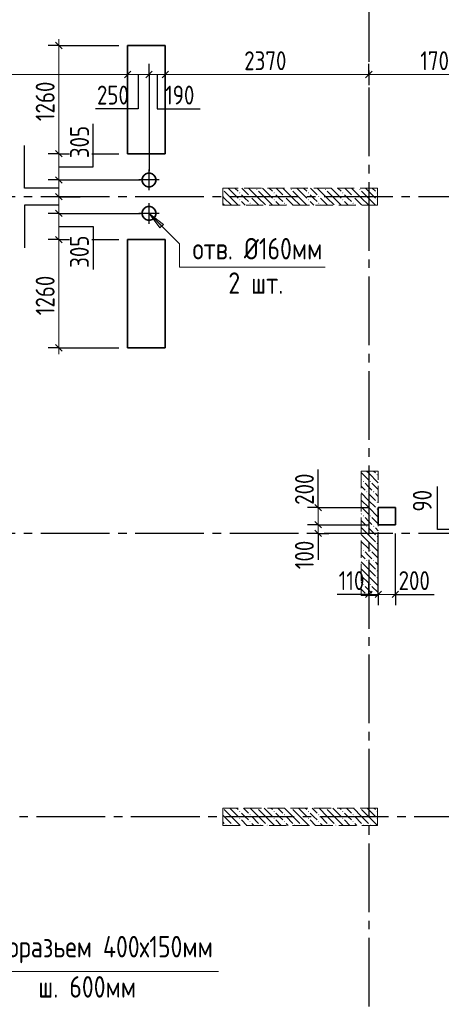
# Model space of a CAD drawing. Header units: millimetres. Extents: x 0 to 43617, y 0 to 59400.
# Tile 16 of 23: x 10557 to 15469, y 36847 to 48310. Entities that reach past the tile are written whole.
import ezdxf

# ---------------------------------------------------------------- set-up
doc = ezdxf.new("R2010")
doc.units = ezdxf.units.MM
doc.linetypes.add('______2', pattern=[270, 200, -70])
doc.linetypes.add('______5', pattern=[1100, 800, -100, 100, -100])
for name, color, linetype, lineweight in [('Standard', 7, 'Continuous', 25), ('ЖБ Перекрытие верхний уровень', 7, 'Continuous', 35), ('ЖБ Пилон', 7, 'Continuous', 35), ('Оси', 40, '______5', 18), ('Примечания', 7, 'Continuous', 25), ('Размерная выноска', 7, 'Continuous', 13)]:
    doc.layers.add(name, color=color, linetype=linetype, lineweight=lineweight)
doc.styles.add('GOST 2.304-81', font='txt')

msp = doc.modelspace()

# ---------------------------------------------------------------- hatches: boundary and pattern name
at = {"layer": 'ЖБ Пилон', "linetype": 'Continuous', "lineweight": 18, "transparency": 33554687}
for points in [[(12923.9990234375, 46336.58771640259), (12927.45361328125, 46333.1298828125), (12923.9990234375, 46329.68178046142)], [(13314.453125, 46333.1298828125), (13320.95336914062, 46339.63623046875), (13327.45361328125, 46333.1298828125), (13320.95336914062, 46326.64184570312)], [(13714.453125, 46333.1298828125), (13720.95336914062, 46339.63623046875), (13727.45361328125, 46333.1298828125), (13720.95336914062, 46326.64184570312)], [(14114.453125, 46333.1298828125), (14120.95336914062, 46339.63623046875), (14127.45361328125, 46333.1298828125), (14120.95336914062, 46326.64184570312)], [(14514.453125, 46333.1298828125), (14520.95336914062, 46339.63623046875), (14527.45361328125, 46333.1298828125), (14520.95336914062, 46326.64184570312)], [(13114.453125, 46293.1396484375), (13120.95336914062, 46299.63989257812), (13127.45361328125, 46293.1396484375), (13120.95336914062, 46286.63940429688)], [(13114.453125, 46213.14086914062), (13120.95336914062, 46219.64111328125), (13127.45361328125, 46213.14086914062), (13120.95336914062, 46206.640625)], [(13234.45434570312, 46253.13720703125), (13240.95458984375, 46259.63745117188), (13247.44873046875, 46253.13720703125), (13240.95458984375, 46246.630859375)], [(13514.453125, 46293.1396484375), (13520.95336914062, 46299.63989257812), (13527.45361328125, 46293.1396484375), (13520.95336914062, 46286.63940429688)], [(13514.453125, 46213.14086914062), (13520.95336914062, 46219.64111328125), (13527.45361328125, 46213.14086914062), (13520.95336914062, 46206.640625)], [(13634.45434570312, 46253.13720703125), (13640.95458984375, 46259.63745117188), (13647.44873046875, 46253.13720703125), (13640.95458984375, 46246.630859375)], [(13914.453125, 46293.1396484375), (13920.95336914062, 46299.63989257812), (13927.45361328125, 46293.1396484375), (13920.95336914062, 46286.63940429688)], [(13914.453125, 46213.14086914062), (13920.95336914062, 46219.64111328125), (13927.45361328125, 46213.14086914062), (13920.95336914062, 46206.640625)], [(14034.45434570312, 46253.13720703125), (14040.95458984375, 46259.63745117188), (14047.44873046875, 46253.13720703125), (14040.95458984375, 46246.630859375)], [(14314.453125, 46293.1396484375), (14320.95336914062, 46299.63989257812), (14327.45361328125, 46293.1396484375), (14320.95336914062, 46286.63940429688)], [(14314.453125, 46213.14086914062), (14320.95336914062, 46219.64111328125), (14327.45361328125, 46213.14086914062), (14320.95336914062, 46206.640625)], [(14434.45434570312, 46253.13720703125), (14440.95458984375, 46259.63745117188), (14447.44873046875, 46253.13720703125), (14440.95458984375, 46246.630859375)], [(14714.453125, 46293.1396484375), (14720.95336914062, 46299.63989257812), (14723.9990234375, 46296.59423828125), (14723.9990234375, 46289.68505859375), (14720.95336914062, 46286.63940429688)], [(14714.453125, 46213.14086914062), (14720.95336914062, 46219.64111328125), (14723.9990234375, 46216.59545898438), (14723.9990234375, 46209.68627929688), (14720.95336914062, 46206.640625)], [(13234.45434570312, 46173.13842773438), (13240.95458984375, 46179.638671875), (13247.44873046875, 46173.13842773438), (13240.95458984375, 46166.63208007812)], [(13634.45434570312, 46173.13842773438), (13640.95458984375, 46179.638671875), (13647.44873046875, 46173.13842773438), (13640.95458984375, 46166.63208007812)], [(14034.45434570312, 46173.13842773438), (14040.95458984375, 46179.638671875), (14047.44873046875, 46173.13842773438), (14040.95458984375, 46166.63208007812)], [(14434.45434570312, 46173.13842773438), (14440.95458984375, 46179.638671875), (14447.44873046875, 46173.13842773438), (14440.95458984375, 46166.63208007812)], [(14714.453125, 43013.14086914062), (14720.95336914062, 43019.64111328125), (14727.45361328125, 43013.14086914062), (14720.95336914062, 43006.640625)], [(14554.44946289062, 42933.14208984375), (14560.94970703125, 42939.63623046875), (14567.44995117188, 42933.14208984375), (14560.94970703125, 42926.64184570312)], [(14634.45434570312, 42933.14208984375), (14640.94848632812, 42939.63623046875), (14647.44873046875, 42933.14208984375), (14640.94848632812, 42926.64184570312)], [(14594.45190429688, 42813.14086914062), (14600.9521484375, 42819.64111328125), (14607.45239257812, 42813.14086914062), (14600.9521484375, 42806.640625)], [(14674.45068359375, 42813.14086914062), (14680.95092773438, 42819.64111328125), (14687.451171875, 42813.14086914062), (14680.95092773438, 42806.640625)], [(14714.453125, 42693.1396484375), (14720.95336914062, 42699.63989257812), (14727.45361328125, 42693.1396484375), (14720.95336914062, 42686.63940429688)], [(14554.44946289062, 42533.14208984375), (14560.94970703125, 42539.63623046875), (14567.44995117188, 42533.14208984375), (14560.94970703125, 42526.64184570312)], [(14634.45434570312, 42533.14208984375), (14640.94848632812, 42539.63623046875), (14647.44873046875, 42533.14208984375), (14640.94848632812, 42526.64184570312)], [(14714.453125, 42613.14086914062), (14720.95336914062, 42619.64111328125), (14727.45361328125, 42613.14086914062), (14720.95336914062, 42606.640625)], [(14594.45190429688, 42413.14086914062), (14600.9521484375, 42419.64111328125), (14607.45239257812, 42413.14086914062), (14600.9521484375, 42406.640625)], [(14674.45068359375, 42413.14086914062), (14680.95092773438, 42419.64111328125), (14687.451171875, 42413.14086914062), (14680.95092773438, 42406.640625)], [(14714.453125, 42293.1396484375), (14720.95336914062, 42299.63989257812), (14727.45361328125, 42293.1396484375), (14720.95336914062, 42286.63940429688)], [(14714.453125, 42213.14086914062), (14720.95336914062, 42219.64111328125), (14727.45361328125, 42213.14086914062), (14720.95336914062, 42206.640625)], [(14554.44946289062, 42133.14208984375), (14560.94970703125, 42139.63623046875), (14567.44995117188, 42133.14208984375), (14560.94970703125, 42126.64184570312)], [(14634.45434570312, 42133.14208984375), (14640.94848632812, 42139.63623046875), (14647.44873046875, 42133.14208984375), (14640.94848632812, 42126.64184570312)], [(14594.45190429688, 42013.14086914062), (14600.9521484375, 42019.64111328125), (14607.45239257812, 42013.14086914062), (14600.9521484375, 42006.640625)], [(14674.45068359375, 42013.14086914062), (14680.95092773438, 42019.64111328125), (14687.451171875, 42013.14086914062), (14680.95092773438, 42006.640625)], [(14714.453125, 41893.1396484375), (14720.95336914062, 41899.63989257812), (14727.45361328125, 41893.1396484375), (14720.95336914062, 41886.63940429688)], [(14554.44946289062, 41733.14208984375), (14560.94970703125, 41739.63623046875), (14567.44995117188, 41733.14208984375), (14560.94970703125, 41726.64184570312)], [(14634.45434570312, 41733.14208984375), (14640.94848632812, 41739.63623046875), (14647.44873046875, 41733.14208984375), (14640.94848632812, 41726.64184570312)], [(14714.453125, 41813.14086914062), (14720.95336914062, 41819.64111328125), (14727.45361328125, 41813.14086914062), (14720.95336914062, 41806.640625)], [(14594.45190429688, 41613.14086914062), (14600.9521484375, 41619.64111328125), (14607.45239257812, 41613.14086914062), (14600.9521484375, 41606.640625)], [(14674.45068359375, 41613.14086914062), (14680.95092773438, 41619.64111328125), (14687.451171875, 41613.14086914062), (14680.95092773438, 41606.640625)], [(12924.31030273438, 39129.99877929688), (12923.9990234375, 39129.6875), (12923.9990234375, 39129.99877929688)], [(13114.453125, 39093.1396484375), (13120.95336914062, 39099.63989257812), (13127.45361328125, 39093.1396484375), (13120.95336914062, 39086.63330078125)], [(13324.31030273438, 39129.99877929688), (13320.95336914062, 39126.64184570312), (13317.59643554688, 39129.99877929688)], [(13514.453125, 39093.1396484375), (13520.95336914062, 39099.63989257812), (13527.45361328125, 39093.1396484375), (13520.95336914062, 39086.63330078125)], [(13724.31030273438, 39129.99877929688), (13720.95336914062, 39126.64184570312), (13717.59643554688, 39129.99877929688)], [(13914.453125, 39093.1396484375), (13920.95336914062, 39099.63989257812), (13927.45361328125, 39093.1396484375), (13920.95336914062, 39086.63330078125)], [(14124.31030273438, 39129.99877929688), (14120.95336914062, 39126.64184570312), (14117.59643554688, 39129.99877929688)], [(14314.453125, 39093.1396484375), (14320.95336914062, 39099.63989257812), (14327.45361328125, 39093.1396484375), (14320.95336914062, 39086.63330078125)], [(14524.31030273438, 39129.99877929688), (14520.95336914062, 39126.64184570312), (14517.59643554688, 39129.99877929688)], [(14714.453125, 39093.1396484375), (14720.95336914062, 39099.63989257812), (14723.9990234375, 39096.59423828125), (14723.9990234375, 39089.68181484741), (14720.95336914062, 39086.63330078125)], [(13114.453125, 39013.14086914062), (13120.95336914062, 39019.64111328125), (13127.45361328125, 39013.14086914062), (13120.95336914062, 39006.640625)], [(13234.45434570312, 39053.13110351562), (13240.95458984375, 39059.63745117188), (13247.44873046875, 39053.13110351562), (13240.95458984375, 39046.64306640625)], [(13234.45434570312, 38973.13842773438), (13240.95458984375, 38979.638671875), (13247.44873046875, 38973.13842773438), (13240.95458984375, 38966.63208007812)], [(13514.453125, 39013.14086914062), (13520.95336914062, 39019.64111328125), (13527.45361328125, 39013.14086914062), (13520.95336914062, 39006.640625)], [(13634.45434570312, 39053.13110351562), (13640.95458984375, 39059.63745117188), (13647.44873046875, 39053.13110351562), (13640.95458984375, 39046.64306640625)], [(13634.45434570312, 38973.13842773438), (13640.95458984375, 38979.638671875), (13647.44873046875, 38973.13842773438), (13640.95458984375, 38966.63208007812)], [(13914.453125, 39013.14086914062), (13920.95336914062, 39019.64111328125), (13927.45361328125, 39013.14086914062), (13920.95336914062, 39006.640625)], [(14034.45434570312, 39053.13110351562), (14040.95458984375, 39059.63745117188), (14047.44873046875, 39053.13110351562), (14040.95458984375, 39046.64306640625)], [(14034.45434570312, 38973.13842773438), (14040.95458984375, 38979.638671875), (14047.44873046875, 38973.13842773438), (14040.95458984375, 38966.63208007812)], [(14314.453125, 39013.14086914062), (14320.95336914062, 39019.64111328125), (14327.45361328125, 39013.14086914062), (14320.95336914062, 39006.640625)], [(14434.45434570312, 39053.13110351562), (14440.95458984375, 39059.63745117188), (14447.44873046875, 39053.13110351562), (14440.95458984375, 39046.64306640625)], [(14434.45434570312, 38973.13842773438), (14440.95458984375, 38979.638671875), (14447.44873046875, 38973.13842773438), (14440.95458984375, 38966.63208007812)], [(14714.453125, 39013.14086914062), (14720.95336914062, 39019.64111328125), (14723.9990234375, 39016.59545898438), (14723.9990234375, 39009.68627929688), (14720.95336914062, 39006.640625)], [(12954.443359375, 38933.14208984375), (12960.94970703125, 38939.63623046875), (12967.44995117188, 38933.14208984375), (12964.306640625, 38929.99877929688), (12957.58962138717, 38929.99877929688)], [(13034.45434570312, 38933.14208984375), (13040.95458984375, 38939.63623046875), (13047.44873046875, 38933.14208984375), (13044.30837138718, 38929.99877929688), (13037.59765625, 38929.99877929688)], [(13354.44946289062, 38933.14208984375), (13360.94970703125, 38939.63623046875), (13367.44995117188, 38933.14208984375), (13364.306640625, 38929.99877929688), (13357.5927734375, 38929.99877929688)], [(13434.45434570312, 38933.14208984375), (13440.95458984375, 38939.63623046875), (13447.44873046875, 38933.14208984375), (13444.30837138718, 38929.99877929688), (13437.59765625, 38929.99877929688)], [(13754.44946289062, 38933.14208984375), (13760.94970703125, 38939.63623046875), (13767.44995117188, 38933.14208984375), (13764.306640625, 38929.99877929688), (13757.5927734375, 38929.99877929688)], [(13834.45434570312, 38933.14208984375), (13840.95458984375, 38939.63623046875), (13847.44873046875, 38933.14208984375), (13844.30837138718, 38929.99877929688), (13837.59765625, 38929.99877929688)], [(14154.44946289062, 38933.14208984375), (14160.94970703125, 38939.63623046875), (14167.44995117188, 38933.14208984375), (14164.306640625, 38929.99877929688), (14157.5927734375, 38929.99877929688)], [(14234.45434570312, 38933.14208984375), (14240.95458984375, 38939.63623046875), (14247.44873046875, 38933.14208984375), (14244.30837138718, 38929.99877929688), (14237.59765625, 38929.99877929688)], [(14554.44946289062, 38933.14208984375), (14560.94970703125, 38939.63623046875), (14567.44995117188, 38933.14208984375), (14564.306640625, 38929.99877929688), (14557.5927734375, 38929.99877929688)], [(14634.45434570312, 38933.14208984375), (14640.95458984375, 38939.63623046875), (14647.44873046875, 38933.14208984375), (14644.30837138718, 38929.99877929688), (14637.59765625, 38929.99877929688)]]:
    msp.add_hatch(color=7, dxfattribs=at).paths.add_polyline_path(points, flags=16)
at = {"layer": 'Примечания', "linetype": 'Continuous', "lineweight": 13, "transparency": 33554687}
msp.add_hatch(color=7, dxfattribs=at).paths.add_polyline_path([(12191.27807617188, 45885.22338867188), (12064.00146484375, 46054.93774414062), (12233.70971679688, 45927.65502929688)], flags=16)

# ---------------------------------------------------------------- linework, layer by layer
at = {"layer": 'Standard', "color": 7, "linetype": 'Continuous', "lineweight": 25, "transparency": 33554687}
for p, q in [((10976.50146484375, 48047.43041992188), (11051.49536132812, 47972.4365234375)), ((11851.49536132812, 47710.27221679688), (11776.50146484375, 47635.26611328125)), ((12101.50146484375, 47710.27221679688), (12026.49536132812, 47635.26611328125)), ((12291.50390625, 47710.27221679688), (12216.50390625, 47635.26611328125)), ((14661.4990234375, 47710.27221679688), (14586.4990234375, 47635.26611328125)), ((10976.50146484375, 46787.5), (11051.49536132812, 46712.5)), ((10976.50146484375, 46482.43408203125), (11051.49536132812, 46407.44018554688)), ((10976.50146484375, 46287.5), (11051.49536132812, 46212.5)), ((10976.50146484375, 46092.43774414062), (11051.49536132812, 46017.431640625)), ((10976.50146484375, 45787.56103515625), (11051.49536132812, 45712.56103515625)), ((10976.50146484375, 44527.5634765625), (11051.49536132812, 44452.5634765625)), ((14071.49658203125, 42592.49877929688), (13996.50268554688, 42667.49877929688)), ((14071.49658203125, 42392.49877929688), (13996.50268554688, 42467.49877929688)), ((14071.49658203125, 42292.49877929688), (13996.50268554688, 42367.49877929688)), ((14661.4990234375, 41657.4951171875), (14586.4990234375, 41582.4951171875)), ((14771.49658203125, 41657.4951171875), (14696.50268554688, 41582.4951171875)), ((14971.49658203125, 41657.4951171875), (14896.50268554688, 41582.4951171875))]:
    msp.add_line(p, q, dxfattribs=at)
at = {"layer": 'Standard', "color": 7, "linetype": 'Continuous', "lineweight": 13, "transparency": 33554687}
for p, q in [((11014.00146484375, 48009.9365234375), (11014.00146484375, 48084.93041992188)), ((11814.00146484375, 47672.76611328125), (7393.994140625, 47672.76611328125)), ((12064.00146484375, 47672.76611328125), (11814.00146484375, 47672.76611328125)), ((12254.00390625, 47672.76611328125), (12064.00146484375, 47672.76611328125)), ((14623.9990234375, 47672.76611328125), (12254.00390625, 47672.76611328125)), ((11014.00146484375, 46750), (11014.00146484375, 46444.93408203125)), ((11014.00146484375, 46444.93408203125), (11014.00146484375, 46250)), ((11014.00146484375, 46250), (11014.00146484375, 46054.93774414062)), ((11014.00146484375, 46054.93774414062), (11014.00146484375, 45750.06103515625)), ((11014.00146484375, 45750.06103515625), (11014.00146484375, 44490.0634765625)), ((11014.00146484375, 44490.0634765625), (11014.00146484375, 44415.06958007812)), ((14034.00268554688, 42629.99877929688), (14034.00268554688, 42704.99267578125)), ((14034.00268554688, 42429.99877929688), (14034.00268554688, 42629.99877929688)), ((14034.00268554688, 42329.99877929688), (14034.00268554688, 42429.99877929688)), ((14034.00268554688, 42329.99877929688), (14034.00268554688, 42254.99877929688)), ((14623.9990234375, 41619.9951171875), (14548.9990234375, 41619.9951171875)), ((14734.00268554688, 41619.9951171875), (14623.9990234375, 41619.9951171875)), ((14934.00268554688, 41619.9951171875), (14734.00268554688, 41619.9951171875)), ((14934.00268554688, 41619.9951171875), (15008.99658203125, 41619.9951171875))]:
    msp.add_line(p, q, dxfattribs=at)
at = {"layer": 'Standard', "color": 251, "linetype": 'Continuous', "lineweight": -3, "true_color": 0x656565, "transparency": 33554687}
for p, q in [((11014.00146484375, 48009.9365234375), (10888.99536132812, 48009.9365234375)), ((11014.00146484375, 48009.9365234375), (11139.00146484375, 48009.9365234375)), ((11014.00146484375, 48009.9365234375), (11714.00146484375, 48009.9365234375)), ((11814.00146484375, 47672.76611328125), (11814.00146484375, 47797.76611328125)), ((12064.00146484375, 47672.76611328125), (12064.00146484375, 47797.76611328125)), ((12254.00390625, 47672.76611328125), (12254.00390625, 47797.76611328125)), ((14623.9990234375, 47672.76611328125), (14623.9990234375, 47797.76611328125)), ((11814.00146484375, 47672.76611328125), (11814.00146484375, 47547.77221679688)), ((11814.00146484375, 47672.76611328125), (11814.00146484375, 47672.76611328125)), ((12064.00146484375, 47672.76611328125), (12064.00146484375, 47547.77221679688)), ((12254.00390625, 47672.76611328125), (12254.00390625, 47547.77221679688)), ((12254.00390625, 47672.76611328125), (12254.00390625, 47574.755859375)), ((14623.9990234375, 47672.76611328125), (14623.9990234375, 47547.77221679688)), ((14623.9990234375, 47672.76611328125), (14623.9990234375, 47672.76611328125)), ((12254.00390625, 47289.76440429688), (12254.00390625, 46850)), ((11014.00146484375, 46750), (10888.99536132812, 46750)), ((11014.00146484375, 46750), (11139.00146484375, 46750)), ((11397.0947265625, 46750), (11713.88549804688, 46750)), ((11014.00146484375, 46444.93408203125), (10888.99536132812, 46444.93408203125)), ((11014.00146484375, 46444.93408203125), (11139.00146484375, 46444.93408203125)), ((11014.00146484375, 46250), (10888.99536132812, 46250)), ((11014.00146484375, 46250), (11139.00146484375, 46250)), ((11014.00146484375, 46054.93774414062), (10888.99536132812, 46054.93774414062)), ((11014.00146484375, 46054.93774414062), (11139.00146484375, 46054.93774414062)), ((11014.00146484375, 45750.06103515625), (10888.99536132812, 45750.06103515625)), ((11014.00146484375, 45750.06103515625), (11139.00146484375, 45750.06103515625)), ((11014.00146484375, 45750.06103515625), (11111.23657226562, 45750.06103515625)), ((11396.09985351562, 45750.06103515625), (11713.88549804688, 45750.06103515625)), ((11014.00146484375, 44490.0634765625), (10888.99536132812, 44490.0634765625)), ((11014.00146484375, 44490.0634765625), (11139.00146484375, 44490.0634765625)), ((11014.00146484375, 44490.0634765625), (11714.00146484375, 44490.0634765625)), ((14034.00268554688, 42629.99877929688), (13908.99658203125, 42629.99877929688)), ((14034.00268554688, 42629.99877929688), (14159.00268554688, 42629.99877929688)), ((14034.00268554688, 42629.99877929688), (14634.00268554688, 42629.99877929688)), ((14034.00268554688, 42429.99877929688), (13908.99658203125, 42429.99877929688)), ((14034.00268554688, 42429.99877929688), (14159.00268554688, 42429.99877929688)), ((14034.00268554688, 42429.99877929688), (14634.00268554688, 42429.99877929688)), ((14034.00268554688, 42329.99877929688), (13908.99658203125, 42329.99877929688)), ((14034.00268554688, 42329.99877929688), (14159.00268554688, 42329.99877929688)), ((14034.00268554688, 42329.99877929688), (14034.00268554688, 42329.99877929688)), ((14623.9990234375, 41619.9951171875), (14623.9990234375, 41745.00122070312)), ((14734.00268554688, 41619.9951171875), (14734.00268554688, 41745.00122070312)), ((14934.00268554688, 41619.9951171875), (14934.00268554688, 41745.00122070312)), ((14623.9990234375, 41619.9951171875), (14623.9990234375, 41494.9951171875)), ((14623.9990234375, 41619.9951171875), (14623.9990234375, 41619.9951171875)), ((14734.00268554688, 41619.9951171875), (14734.00268554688, 41494.9951171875)), ((14934.00268554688, 41619.9951171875), (14934.00268554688, 41494.9951171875))]:
    msp.add_line(p, q, dxfattribs=at)
at = {"layer": 'Standard', "color": 8, "linetype": '______5', "lineweight": -3, "transparency": 33554687}
for p, q in [((12064.00146484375, 46325.49438476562), (12064.00146484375, 46564.501953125)), ((12183.50830078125, 46445.00122070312), (11944.50073242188, 46445.00122070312)), ((12064.00146484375, 45935.55908203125), (12064.00146484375, 46174.56665039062)), ((12183.50830078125, 46055.05981445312), (11944.50073242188, 46055.05981445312))]:
    msp.add_line(p, q, dxfattribs=at)
at = {"layer": 'Standard', "color": 7, "linetype": 'Continuous', "lineweight": 13, "transparency": 33554687}
for points in [[(11014.00146484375, 48009.9365234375), (11014.00146484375, 47035.32024771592), (11014.00146484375, 47035.32024771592), (11014.00146484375, 46977.75101739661), (11014.00146484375, 46977.75101739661), (11014.00146484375, 46852.8242018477), (11014.00146484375, 46852.8242018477), (11014.00146484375, 46750)], [(16323.9990234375, 47672.76611328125), (14824.02998190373, 47672.76611328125), (14824.02998190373, 47672.76611328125), (14746.62000071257, 47672.76611328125), (14746.62000071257, 47672.76611328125), (14623.9990234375, 47672.76611328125)]]:
    msp.add_lwpolyline(points, dxfattribs=at)
at = {"layer": 'Standard', "color": 251, "linetype": 'Continuous', "lineweight": -3, "true_color": 0x656565, "transparency": 33554687}
for points in [[(12064.00146484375, 47672.76611328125), (12064.00146484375, 47357.68182655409), (12064.00146484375, 47357.68182655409), (12064.00146484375, 46545.00122070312)], [(11014.00146484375, 46750), (11078.01148150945, 46750), (11078.01148150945, 46750), (11112.21923828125, 46750)], [(11014.00146484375, 46444.93408203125), (11149.28625269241, 46444.93408203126), (11149.28625269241, 46444.93408203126), (11964.00146484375, 46444.93408203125)], [(11014.00146484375, 46250), (11194.83012132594, 46250), (11194.83012132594, 46250), (11260.08911132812, 46250)], [(11014.00146484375, 46054.93774414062), (11240.403936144, 46054.93774414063), (11240.403936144, 46054.93774414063), (11964.00146484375, 46054.93774414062)], [(14734.00268554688, 41619.9951171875), (14734.00268554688, 41636.99340820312), (14734.00268554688, 41636.99340820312), (14734.00268554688, 42329.99877929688)], [(14934.00268554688, 41619.9951171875), (14934.00268554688, 41636.99340820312), (14934.00268554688, 41636.99340820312), (14934.00268554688, 42329.99877929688)]]:
    msp.add_lwpolyline(points, dxfattribs=at)
at = {"layer": 'ЖБ Перекрытие верхний уровень', "color": 7, "linetype": 'Continuous', "lineweight": 35, "transparency": 33554687}
for p, q in [((12254.00390625, 48009.9365234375), (11814.00146484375, 48009.9365234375)), ((11814.00146484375, 48009.9365234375), (11814.00146484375, 46749.93896484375)), ((12254.00390625, 46749.93896484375), (12254.00390625, 48009.9365234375)), ((11814.00146484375, 46749.93896484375), (11914.111328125, 46749.93896484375)), ((11914.111328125, 46749.93896484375), (12254.00390625, 46749.93896484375)), ((11992.13256835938, 46481.6162109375), (11984.33227539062, 46457.6171875)), ((11984.33227539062, 46457.6171875), (11984.33227539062, 46432.37915039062)), ((11984.33227539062, 46432.37915039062), (11992.13256835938, 46408.38012695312)), ((12006.96411132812, 46502.03857421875), (11992.13256835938, 46481.6162109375)), ((12027.38647460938, 46516.8701171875), (12006.96411132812, 46502.03857421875)), ((12051.37939453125, 46524.67041015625), (12027.38647460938, 46516.8701171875)), ((12076.61743164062, 46524.67041015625), (12051.37939453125, 46524.67041015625)), ((12100.62255859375, 46516.8701171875), (12076.61743164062, 46524.67041015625)), ((12121.03271484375, 46502.03857421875), (12100.62255859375, 46516.8701171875)), ((12135.87646484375, 46481.6162109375), (12121.03271484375, 46502.03857421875)), ((12143.67065429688, 46457.6171875), (12135.87646484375, 46481.6162109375)), ((12135.87646484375, 46408.38012695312), (12143.67065429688, 46432.37915039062)), ((12143.67065429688, 46432.37915039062), (12143.67065429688, 46457.6171875)), ((11992.13256835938, 46408.38012695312), (12006.96411132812, 46387.95776367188)), ((12006.96411132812, 46387.95776367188), (12027.38647460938, 46373.12622070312)), ((12027.38647460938, 46373.12622070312), (12051.37939453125, 46365.33203125)), ((12051.37939453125, 46365.33203125), (12076.61743164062, 46365.33203125)), ((12076.61743164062, 46365.33203125), (12100.62255859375, 46373.12622070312)), ((12100.62255859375, 46373.12622070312), (12121.03271484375, 46387.95776367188)), ((12121.03271484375, 46387.95776367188), (12135.87646484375, 46408.38012695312)), ((11992.13256835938, 46091.68090820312), (11984.33227539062, 46067.68188476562)), ((12006.96411132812, 46112.10327148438), (11992.13256835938, 46091.68090820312)), ((12027.38647460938, 46126.93481445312), (12006.96411132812, 46112.10327148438)), ((12051.37939453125, 46134.72900390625), (12027.38647460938, 46126.93481445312)), ((12076.61743164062, 46134.72900390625), (12051.37939453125, 46134.72900390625)), ((12100.62255859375, 46126.93481445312), (12076.61743164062, 46134.72900390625)), ((12121.03271484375, 46112.10327148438), (12100.62255859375, 46126.93481445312)), ((12135.87646484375, 46091.68090820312), (12121.03271484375, 46112.10327148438)), ((12143.67065429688, 46067.68188476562), (12135.87646484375, 46091.68090820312)), ((11984.33227539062, 46067.68188476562), (11984.33227539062, 46042.44384765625)), ((11984.33227539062, 46042.44384765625), (11992.13256835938, 46018.44482421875)), ((11992.13256835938, 46018.44482421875), (12006.96411132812, 45998.0224609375)), ((12006.96411132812, 45998.0224609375), (12027.38647460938, 45983.19091796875)), ((12027.38647460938, 45983.19091796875), (12051.37939453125, 45975.390625)), ((12051.37939453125, 45975.390625), (12076.61743164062, 45975.390625)), ((12076.61743164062, 45975.390625), (12100.62255859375, 45983.19091796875)), ((12100.62255859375, 45983.19091796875), (12121.03271484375, 45998.0224609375)), ((12121.03271484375, 45998.0224609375), (12135.87646484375, 46018.44482421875)), ((12135.87646484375, 46018.44482421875), (12143.67065429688, 46042.44384765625)), ((12143.67065429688, 46042.44384765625), (12143.67065429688, 46067.68188476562)), ((12254.00390625, 45750.06103515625), (11814.00146484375, 45750.06103515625)), ((11814.00146484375, 45750.06103515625), (11814.00146484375, 44490.0634765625)), ((12254.00390625, 44490.0634765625), (12254.00390625, 45750.06103515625)), ((11814.00146484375, 44490.0634765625), (12254.00390625, 44490.0634765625)), ((14934.00268554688, 42629.99877929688), (14734.00268554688, 42629.99877929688)), ((14734.00268554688, 42629.99877929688), (14734.00268554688, 42429.99877929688)), ((14934.00268554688, 42429.99877929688), (14934.00268554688, 42629.99877929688)), ((14734.00268554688, 42429.99877929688), (14934.00268554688, 42429.99877929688))]:
    msp.add_line(p, q, dxfattribs=at)
at = {"layer": 'ЖБ Пилон', "color": 253, "linetype": '______2', "lineweight": 13, "true_color": 0xa0a0a0, "transparency": 33554687}
for p, q in [((14723.9990234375, 46350), (12923.9990234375, 46350)), ((12923.9990234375, 46350), (12923.9990234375, 46150)), ((14723.9990234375, 46150), (14723.9990234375, 46350)), ((12923.9990234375, 46150), (14723.9990234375, 46150)), ((14534.00268554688, 43054.99877929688), (14534.00268554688, 41604.99267578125)), ((14734.00268554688, 43054.99877929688), (14534.00268554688, 43054.99877929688)), ((14734.00268554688, 41604.99267578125), (14734.00268554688, 43054.99877929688)), ((14534.00268554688, 41604.99267578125), (14734.00268554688, 41604.99267578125)), ((14723.9990234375, 39129.99877929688), (12923.9990234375, 39129.99877929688)), ((12923.9990234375, 39129.99877929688), (12923.9990234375, 38929.99877929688)), ((14723.9990234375, 38929.99877929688), (14723.9990234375, 39129.99877929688)), ((12923.9990234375, 38929.99877929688), (14723.9990234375, 38929.99877929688))]:
    msp.add_line(p, q, dxfattribs=at)
at = {"layer": 'ЖБ Пилон', "color": 9, "linetype": 'Continuous', "lineweight": 18, "true_color": 0xc7c7c7, "transparency": 33554687}
for p, q in [((12940.95458984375, 46313.14086914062), (13020.95336914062, 46233.1298828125)), ((13020.95336914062, 46313.14086914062), (12984.09048843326, 46350)), ((13020.95336914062, 46313.14086914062), (13100.9521484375, 46233.1298828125)), ((13064.09301757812, 46350), (13100.9521484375, 46313.14086914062)), ((13144.091796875, 46350), (13220.95336914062, 46273.13842773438)), ((13340.95458984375, 46233.1298828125), (13224.09041661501, 46350)), ((13340.95458984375, 46313.14086914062), (13420.95336914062, 46233.1298828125)), ((13420.95336914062, 46313.14086914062), (13384.09048843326, 46350)), ((13420.95336914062, 46313.14086914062), (13500.9521484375, 46233.1298828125)), ((13464.09301757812, 46350), (13500.9521484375, 46313.14086914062)), ((13544.091796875, 46350), (13620.95336914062, 46273.13842773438)), ((13740.95458984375, 46233.1298828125), (13624.09041661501, 46350)), ((13740.95458984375, 46313.14086914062), (13820.95336914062, 46233.1298828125)), ((13820.95336914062, 46313.14086914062), (13784.09048843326, 46350)), ((13820.95336914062, 46313.14086914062), (13900.9521484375, 46233.1298828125)), ((13864.09301757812, 46350), (13900.9521484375, 46313.14086914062)), ((13944.091796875, 46350), (14020.95336914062, 46273.13842773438)), ((14140.95458984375, 46233.1298828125), (14024.09041661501, 46350)), ((14140.95458984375, 46313.14086914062), (14220.95336914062, 46233.1298828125)), ((14220.95336914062, 46313.14086914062), (14184.09048843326, 46350)), ((14220.95336914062, 46313.14086914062), (14300.9521484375, 46233.1298828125)), ((14264.09301757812, 46350), (14300.9521484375, 46313.14086914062)), ((14344.091796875, 46350), (14420.95336914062, 46273.13842773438)), ((14540.95458984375, 46233.1298828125), (14424.09041661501, 46350)), ((14540.95458984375, 46313.14086914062), (14620.95336914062, 46233.1298828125)), ((14620.95336914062, 46313.14086914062), (14584.09048843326, 46350)), ((14620.95336914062, 46313.14086914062), (14700.9521484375, 46233.1298828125)), ((14664.09301757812, 46350), (14700.9521484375, 46313.14086914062)), ((12940.95458984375, 46233.1298828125), (12923.9990234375, 46250.08631161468)), ((12940.95458984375, 46233.1298828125), (13020.95336914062, 46153.13720703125)), ((13020.95336914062, 46233.1298828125), (13104.09170913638, 46150)), ((13180.95092773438, 46233.1298828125), (13140.95458984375, 46273.13842773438)), ((13220.95336914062, 46193.1396484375), (13180.95092773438, 46233.1298828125)), ((13260.94970703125, 46233.1298828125), (13340.95458984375, 46153.13720703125)), ((13340.95458984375, 46233.1298828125), (13420.95336914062, 46153.13720703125)), ((13420.95336914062, 46233.1298828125), (13504.09170913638, 46150)), ((13580.95092773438, 46233.1298828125), (13540.95458984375, 46273.13842773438)), ((13620.95336914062, 46193.1396484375), (13580.95092773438, 46233.1298828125)), ((13660.94970703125, 46233.1298828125), (13740.95458984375, 46153.13720703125)), ((13740.95458984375, 46233.1298828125), (13820.95336914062, 46153.13720703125)), ((13820.95336914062, 46233.1298828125), (13904.09170913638, 46150)), ((13980.95092773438, 46233.1298828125), (13940.95458984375, 46273.13842773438)), ((14020.95336914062, 46193.1396484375), (13980.95092773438, 46233.1298828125)), ((14060.94970703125, 46233.1298828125), (14140.95458984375, 46153.13720703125)), ((14140.95458984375, 46233.1298828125), (14220.95336914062, 46153.13720703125)), ((14220.95336914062, 46233.1298828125), (14304.09170913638, 46150)), ((14380.95092773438, 46233.1298828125), (14340.95458984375, 46273.13842773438)), ((14420.95336914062, 46193.1396484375), (14380.95092773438, 46233.1298828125)), ((14460.94970703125, 46233.1298828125), (14540.95458984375, 46153.13720703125)), ((14540.95458984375, 46233.1298828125), (14620.95336914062, 46153.13720703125)), ((14620.95336914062, 46233.1298828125), (14704.09170913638, 46150)), ((12923.9990234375, 46170.09018638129), (12940.95458984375, 46153.13720703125)), ((13140.95458984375, 46193.1396484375), (13184.09204410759, 46150)), ((13260.94970703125, 46153.13720703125), (13264.08675450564, 46150)), ((13540.95458984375, 46193.1396484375), (13584.09204410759, 46150)), ((13660.94970703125, 46153.13720703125), (13664.08675450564, 46150)), ((13940.95458984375, 46193.1396484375), (13984.09204410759, 46150)), ((14060.94970703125, 46153.13720703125), (14064.08675450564, 46150)), ((14340.95458984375, 46193.1396484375), (14384.09204410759, 46150)), ((14460.94970703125, 46153.13720703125), (14464.08675450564, 46150)), ((14540.94848632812, 43033.14208984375), (14534.00268554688, 43040.087890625)), ((14540.94848632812, 43033.14208984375), (14620.95336914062, 42953.13720703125)), ((14599.09501212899, 43054.99877929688), (14620.95336914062, 43033.14208984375)), ((14620.95336914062, 43033.14208984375), (14734.00268554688, 42920.08702321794)), ((14679.09545898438, 43054.99877929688), (14700.9521484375, 43033.14208984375)), ((14534.00268554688, 42960.08353774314), (14540.94848632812, 42953.13720703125)), ((14534.00268554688, 42880.08794414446), (14580.95092773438, 42833.14208984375)), ((14620.95336914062, 42873.13842773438), (14580.95092773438, 42913.14086914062)), ((14660.94970703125, 42913.14086914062), (14734.00268554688, 42840.087890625)), ((14620.95336914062, 42713.14086914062), (14534.00268554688, 42800.09155273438)), ((14660.94970703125, 42833.14208984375), (14620.95336914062, 42873.13842773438)), ((14620.95336914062, 42793.1396484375), (14700.9521484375, 42713.14086914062)), ((14700.9521484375, 42793.1396484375), (14734.00268554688, 42760.08911132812)), ((14540.94848632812, 42713.14086914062), (14620.95336914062, 42633.14208984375)), ((14620.95336914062, 42713.14086914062), (14700.9521484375, 42633.14208984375)), ((14540.94848632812, 42633.14208984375), (14534.00268554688, 42640.087890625)), ((14534.00268554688, 42560.08353774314), (14540.94848632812, 42553.13720703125)), ((14540.94848632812, 42633.14208984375), (14620.95336914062, 42553.13720703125)), ((14620.95336914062, 42633.14208984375), (14734.00268554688, 42520.08702321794)), ((14534.00268554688, 42480.08794414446), (14580.95092773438, 42433.14208984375)), ((14620.95336914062, 42473.13842773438), (14580.95092773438, 42513.14086914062)), ((14660.94970703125, 42433.14208984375), (14620.95336914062, 42473.13842773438)), ((14660.94970703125, 42513.14086914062), (14734.00268554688, 42440.087890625)), ((14620.95336914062, 42313.14086914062), (14534.00268554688, 42400.09155273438)), ((14540.94848632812, 42313.14086914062), (14620.95336914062, 42233.14208984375)), ((14620.95336914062, 42393.1396484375), (14700.9521484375, 42313.14086914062)), ((14620.95336914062, 42313.14086914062), (14700.9521484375, 42233.14208984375)), ((14700.9521484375, 42393.1396484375), (14734.00268554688, 42360.08911132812)), ((14540.94848632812, 42233.14208984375), (14534.00268554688, 42240.087890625)), ((14540.94848632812, 42233.14208984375), (14620.95336914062, 42153.13720703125)), ((14620.95336914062, 42233.14208984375), (14734.00268554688, 42120.08702321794)), ((14534.00268554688, 42160.08353774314), (14540.94848632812, 42153.13720703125)), ((14534.00268554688, 42080.08794414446), (14580.95092773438, 42033.14208984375)), ((14620.95336914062, 42073.13842773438), (14580.95092773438, 42113.14086914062)), ((14660.94970703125, 42033.14208984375), (14620.95336914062, 42073.13842773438)), ((14660.94970703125, 42113.14086914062), (14734.00268554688, 42040.087890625)), ((14620.95336914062, 41913.14086914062), (14534.00268554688, 42000.09155273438)), ((14620.95336914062, 41993.1396484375), (14700.9521484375, 41913.14086914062)), ((14700.9521484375, 41993.1396484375), (14734.00268554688, 41960.08911132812)), ((14540.94848632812, 41913.14086914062), (14620.95336914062, 41833.14208984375)), ((14620.95336914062, 41913.14086914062), (14700.9521484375, 41833.14208984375)), ((14540.94848632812, 41833.14208984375), (14534.00268554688, 41840.087890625)), ((14534.00268554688, 41760.08353774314), (14540.94848632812, 41753.13720703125)), ((14540.94848632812, 41833.14208984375), (14620.95336914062, 41753.13720703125)), ((14620.95336914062, 41833.14208984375), (14734.00268554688, 41720.08702321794)), ((14534.00268554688, 41680.08794414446), (14580.95092773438, 41633.14208984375)), ((14620.95336914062, 41673.13842773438), (14580.95092773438, 41713.14086914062)), ((14660.94970703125, 41633.14208984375), (14620.95336914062, 41673.13842773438)), ((14660.94970703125, 41713.14086914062), (14734.00268554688, 41640.087890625)), ((12940.95458984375, 39113.14086914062), (13020.95336914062, 39033.14208984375)), ((13020.95336914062, 39113.14086914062), (13004.09545898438, 39129.99877929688)), ((13020.95336914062, 39113.14086914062), (13100.9521484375, 39033.14208984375)), ((13084.09423828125, 39129.99877929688), (13100.9521484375, 39113.14086914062)), ((13164.09301757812, 39129.99877929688), (13220.95336914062, 39073.13842773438)), ((13340.95458984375, 39033.14208984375), (13244.08804671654, 39129.99877929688)), ((13340.95458984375, 39113.14086914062), (13420.95336914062, 39033.14208984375)), ((13420.95336914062, 39113.14086914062), (13404.09545898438, 39129.99877929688)), ((13420.95336914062, 39113.14086914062), (13500.9521484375, 39033.14208984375)), ((13484.09423828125, 39129.99877929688), (13500.9521484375, 39113.14086914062)), ((13564.09301757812, 39129.99877929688), (13620.95336914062, 39073.13842773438)), ((13740.95458984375, 39033.14208984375), (13644.08804671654, 39129.99877929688)), ((13740.95458984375, 39113.14086914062), (13820.95336914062, 39033.14208984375)), ((13820.95336914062, 39113.14086914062), (13804.09545898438, 39129.99877929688)), ((13820.95336914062, 39113.14086914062), (13900.9521484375, 39033.14208984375)), ((13884.09423828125, 39129.99877929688), (13900.9521484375, 39113.14086914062)), ((13964.09301757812, 39129.99877929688), (14020.95336914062, 39073.13842773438)), ((14140.95458984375, 39033.14208984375), (14044.08804671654, 39129.99877929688)), ((14140.95458984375, 39113.14086914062), (14220.95336914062, 39033.14208984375)), ((14220.95336914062, 39113.14086914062), (14204.09545898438, 39129.99877929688)), ((14220.95336914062, 39113.14086914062), (14300.9521484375, 39033.14208984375)), ((14284.09423828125, 39129.99877929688), (14300.9521484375, 39113.14086914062)), ((14364.09301757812, 39129.99877929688), (14420.95336914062, 39073.13842773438)), ((14540.95458984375, 39033.14208984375), (14444.08804671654, 39129.99877929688)), ((14540.95458984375, 39113.14086914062), (14620.95336914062, 39033.14208984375)), ((14620.95336914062, 39113.14086914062), (14604.09545898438, 39129.99877929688)), ((14620.95336914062, 39113.14086914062), (14700.9521484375, 39033.14208984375)), ((14684.09423828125, 39129.99877929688), (14700.9521484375, 39113.14086914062)), ((12940.95458984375, 39033.14208984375), (12923.9990234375, 39050.09593145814)), ((12940.95458984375, 39033.14208984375), (13020.95336914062, 38953.13110351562)), ((13020.95336914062, 39033.14208984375), (13124.0966796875, 38929.99877929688)), ((13180.95092773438, 39033.14208984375), (13140.95458984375, 39073.13842773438)), ((13140.95458984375, 38993.1396484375), (13204.09224750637, 38929.99877929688)), ((13220.95336914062, 38993.1396484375), (13180.95092773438, 39033.14208984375)), ((13260.94970703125, 39033.14208984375), (13340.95458984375, 38953.13110351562)), ((13340.95458984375, 39033.14208984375), (13420.95336914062, 38953.13110351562)), ((13420.95336914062, 39033.14208984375), (13524.0966796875, 38929.99877929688)), ((13580.95092773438, 39033.14208984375), (13540.95458984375, 39073.13842773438)), ((13540.95458984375, 38993.1396484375), (13604.09224750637, 38929.99877929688)), ((13620.95336914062, 38993.1396484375), (13580.95092773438, 39033.14208984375)), ((13660.94970703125, 39033.14208984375), (13740.95458984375, 38953.13110351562)), ((13740.95458984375, 39033.14208984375), (13820.95336914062, 38953.13110351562)), ((13820.95336914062, 39033.14208984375), (13924.0966796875, 38929.99877929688)), ((13980.95092773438, 39033.14208984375), (13940.95458984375, 39073.13842773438)), ((13940.95458984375, 38993.1396484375), (14004.09224750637, 38929.99877929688)), ((14020.95336914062, 38993.1396484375), (13980.95092773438, 39033.14208984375)), ((14060.94970703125, 39033.14208984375), (14140.95458984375, 38953.13110351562)), ((14140.95458984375, 39033.14208984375), (14220.95336914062, 38953.13110351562)), ((14220.95336914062, 39033.14208984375), (14324.0966796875, 38929.99877929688)), ((14380.95092773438, 39033.14208984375), (14340.95458984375, 39073.13842773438)), ((14340.95458984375, 38993.1396484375), (14404.09224750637, 38929.99877929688)), ((14420.95336914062, 38993.1396484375), (14380.95092773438, 39033.14208984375)), ((14460.94970703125, 39033.14208984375), (14540.95458984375, 38953.13110351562)), ((14540.95458984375, 39033.14208984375), (14620.95336914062, 38953.13110351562)), ((14620.95336914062, 39033.14208984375), (14723.9990234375, 38930.09643554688)), ((12923.9990234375, 38970.08796344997), (12940.95458984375, 38953.13110351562)), ((13260.94970703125, 38953.13110351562), (13284.08438460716, 38929.99877929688)), ((13660.94970703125, 38953.13110351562), (13684.08438460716, 38929.99877929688)), ((14060.94970703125, 38953.13110351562), (14084.08438460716, 38929.99877929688)), ((14460.94970703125, 38953.13110351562), (14484.08438460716, 38929.99877929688))]:
    msp.add_line(p, q, dxfattribs=at)
at = {"layer": 'Оси', "color": 8, "linetype": '______5', "lineweight": -3, "transparency": 33554687}
for p, q in [((14623.9990234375, 57419.9951171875), (14623.9990234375, 7100)), ((23703.99780273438, 46250), (4600, 46250)), ((23703.99780273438, 42329.99877929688), (4600, 42329.99877929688)), ((22554.00390625, 39029.99877929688), (4600, 39029.99877929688))]:
    msp.add_line(p, q, dxfattribs=at)
at = {"layer": 'Примечания', "color": 7, "linetype": 'Continuous', "lineweight": 13, "transparency": 33554687}
for p, q in [((12064.00146484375, 46054.93774414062), (12064.00146484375, 46054.93774414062)), ((12064.00146484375, 46054.93774414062), (12064.00146484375, 46054.93774414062)), ((12064.00146484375, 46054.93774414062), (12064.00146484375, 46054.93774414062)), ((12064.00146484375, 46054.93774414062), (12233.70971679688, 45927.65502929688)), ((12191.27807617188, 45885.22338867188), (12064.00146484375, 46054.93774414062)), ((12233.70971679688, 45927.65502929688), (12191.27807617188, 45885.22338867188)), ((12212.48779296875, 45906.4453125), (12223.10180664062, 45895.83740234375)), ((12874.00512695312, 37229.99877929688), (8923.9990234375, 37229.99877929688))]:
    msp.add_line(p, q, dxfattribs=at)
msp.add_lwpolyline([(12064.00146484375, 46054.93774414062), (12417.5537109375, 45701.37939453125), (12417.5537109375, 45427.4658203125), (14117.1875, 45427.4658203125)], dxfattribs=at)
at = {"layer": 'Размерная выноска', "color": 7, "linetype": 'Continuous', "lineweight": 25, "transparency": 33554687}
for p, q in [((14034.00268554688, 42624.99389648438), (14034.00268554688, 43075)), ((14034.00268554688, 42329.99877929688), (14034.00268554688, 42019.9951171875)), ((14623.9990234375, 41619.9951171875), (14254.00390625, 41619.9951171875)), ((14934.00268554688, 41619.9951171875), (15383.99658203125, 41619.9951171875))]:
    msp.add_line(p, q, dxfattribs=at)
for points in [[(11939.00146484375, 47672.76611328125), (11939.00146484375, 47272.76611328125), (11439.00146484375, 47272.76611328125)], [(12159.00268554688, 47672.76611328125), (12159.00268554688, 47272.76611328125), (12659.00268554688, 47272.76611328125)], [(11014.00146484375, 46597.36328125), (11414.00146484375, 46597.36328125), (11414.00146484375, 47097.36328125)], [(11014.00146484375, 46347.39990234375), (10614.00146484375, 46347.39990234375), (10614.00146484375, 46847.39990234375)], [(11014.00146484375, 46152.4658203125), (10614.00146484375, 46152.4658203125), (10614.00146484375, 45652.4658203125)], [(11014.00146484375, 45902.50244140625), (11414.00146484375, 45902.50244140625), (11414.00146484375, 45402.50244140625)], [(15823.9990234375, 42375), (15423.9990234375, 42375), (15423.9990234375, 42875)]]:
    msp.add_lwpolyline(points, dxfattribs=at)

# ---------------------------------------------------------------- texts
at = {"layer": 'Standard', "color": 7, "linetype": 'Continuous', "lineweight": 25, "transparency": 33554687, "char_height": 220.0000047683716, "attachment_point": 7, "style": 'GOST 2.304-81'}
for s, insert, width in [('2370', (13173.15063476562, 47722.76611328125), 657.0581078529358), ('1700', (15223.78540039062, 47722.802734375), 625.7409691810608), ('250', (11457.51953125, 47322.76611328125), 516.3964867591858), ('190', (12251.5625, 47322.802734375), 485.0854516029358), ('110', (14273.67553710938, 41670.03784179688), 438.1982445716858), ('200', (14971.49658203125, 41670.00122070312), 531.9665551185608)]:
    msp.add_mtext(s, dxfattribs=dict(at, insert=insert, width=width))
at = {"layer": 'Standard', "color": 7, "linetype": 'Continuous', "lineweight": 25, "transparency": 33554687, "char_height": 220.0000047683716, "attachment_point": 7, "rotation": 90.00000250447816, "style": 'GOST 2.304-81'}
for s, insert, width in [('1260', (10963.95874023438, 47129.7607421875), 625.7348656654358), ('305', (11364.09301757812, 46698.84033203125), 500.8264183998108), ('305', (11363.10424804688, 45421.533203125), 500.8264183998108), ('1260', (10963.95874023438, 44869.8486328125), 625.7409691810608), ('200', (13983.99658203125, 42662.49389648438), 531.9726586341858), ('90', (15357.1533203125, 42583.44116210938), 391.2988305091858), ('100', (13983.99658203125, 41912.77465820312), 485.0793480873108)]:
    msp.add_mtext(s, dxfattribs=dict(at, insert=insert, width=width))
at = {"layer": 'Примечания', "color": 7, "linetype": 'Continuous', "lineweight": 25, "transparency": 33554687, "char_height": 250, "attachment_point": 7, "style": 'GOST 2.304-81'}
for s, insert, width in [('отв.\\~Ø160мм', (12571.35620117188, 45519.13452148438), 1673.431396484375), ('2\\~шт.', (12988.03100585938, 45119.13452148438), 835.504150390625), ('Терморазьем\\~400х150мм', (9823.9990234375, 37324.99389648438), 3189.080810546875), ('ш.\\~600мм', (10774.00512695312, 36924.99389648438), 1279.425048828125)]:
    msp.add_mtext(s, dxfattribs=dict(at, insert=insert, width=width))

doc.saveas('drawing.dxf')
